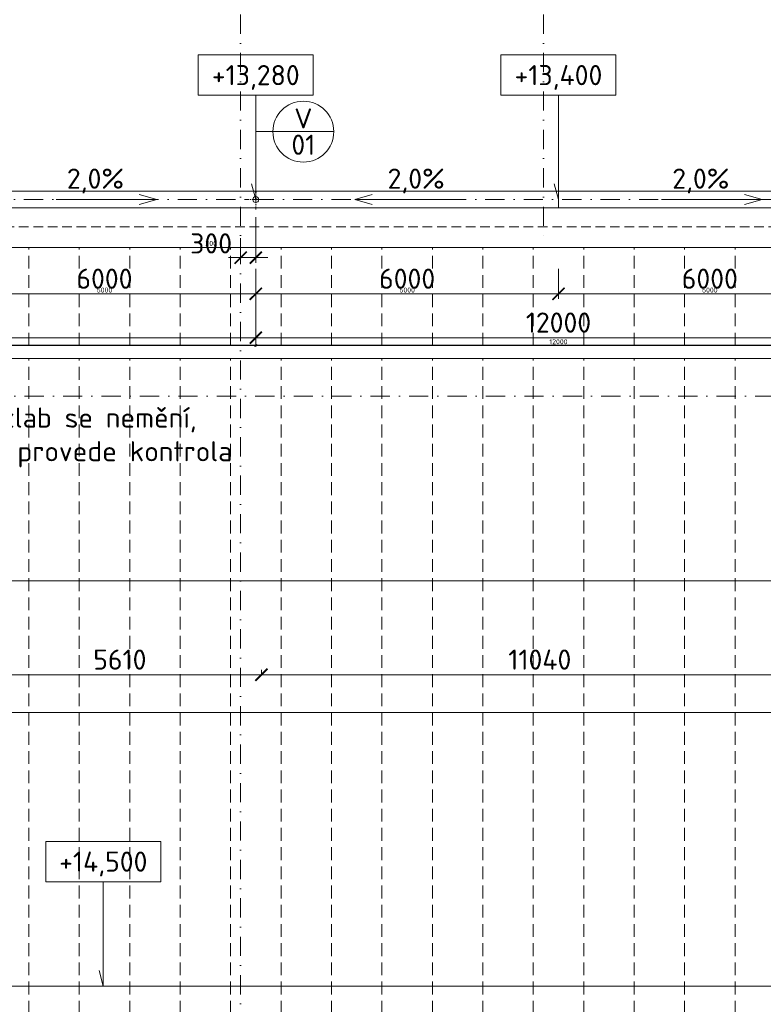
# Model space of a CAD drawing. Header units: millimetres. Extents: x -916886 to 3713765, y -2985421 to 1675785.
# Tile 132 of 256: x 86170 to 100910, y 161338 to 180867. Entities that reach past the tile are written whole.
import ezdxf
from ezdxf import colors
from ezdxf.entities.mleader import LeaderData, LeaderLine
from ezdxf.enums import TextEntityAlignment as Align
from ezdxf.math import Vec2, Vec3

# ---------------------------------------------------------------- set-up
doc = ezdxf.new("R2010")
doc.units = ezdxf.units.MM
for name, pattern in [('CENTERX2', [101.6, 63.5, -12.7, 12.7, -12.7]), ('DASHDOT', [25.4, 12.7, -6.35, 0, -6.35]), ('ČÁRKOVANÁ', [19.05, 12.7, -6.35])]:
    doc.linetypes.add(name, pattern=pattern)
doc.layers.get('Defpoints').update_dxf_attribs({"color": 8})
for name, color, linetype, lineweight in [('A99_N_kce-pohl', 1, 'Continuous', 9), ('A99_N_koty-200', 5, 'Continuous', 5), ('A99_N_koty-200 @ 200', 5, 'Continuous', 5), ('A99_N_koty-200 @ 50 (2)', 5, 'Continuous', 5), ('A99_N_koty-vysk', 160, 'Continuous', 9), ('A99_N_txt-popis-50 @ 200', 240, 'Continuous', 9), ('A99_N_znaceni 200', 5, 'Continuous', 5), ('A99_S_osy', 1, 'CENTERX2', 5)]:
    doc.layers.add(name, color=color, linetype=linetype, lineweight=lineweight)
doc.styles.add('A99_kota', font='isocpeur.ttf', dxfattribs={"height": 2})
doc.styles.add('A99_popis', font='isocpeur.ttf')
doc.styles.add('ad_popis 100', font='isocpeur.ttf', dxfattribs={"height": 200})
doc.dimstyles.new('A99_kota_200 new', dxfattribs={"dimscale": 200, "dimtxt": 2, "dimasz": 1.2, "dimexe": 0.5, "dimexo": 1.5, "dimgap": 0.5, "dimtad": 1, "dimdec": 0, "dimzin": 3, "dimdsep": 46, "dimtxsty": 'A99_kota', "dimblk": 'ARCHTICK', "dimcen": 2.5, "dimazin": 2, "dimtfac": 0.75, "dimtdec": 0, "dimtix": 1, "dimtmove": 2, "dimatfit": 0, "dimfxl": 0, "dimtolj": 1, "dimtzin": 0, "dimlwd": 5, "dimlwe": 5, "dimarcsym": 0})

# ---------------------------------------------------------------- blocks, each defined once
blk = doc.blocks.new('_ArchTick')
at = {"color": 0, "linetype": 'ByBlock', "const_width": 0.15}
blk.add_lwpolyline([(-0.5, -0.5), (0.5, 0.5)], dxfattribs=at)
blk = doc.blocks.new('*D3720')
at = {"layer": 'A99_N_koty-200', "color": 0, "linetype": 'Continuous', "lineweight": 5, "transparency": 16777216}
for p, q in [((90850, 176947.5), (90850, 176047.5)), ((90550, 176535), (90550, 176047.5)), ((90550, 176147.5), (90310, 176147.5)), ((90550, 176147.5), (90850, 176147.5)), ((90850, 176147.5), (91090, 176147.5))]:
    blk.add_line(p, q, dxfattribs=at)
at = {"layer": 'Defpoints', "color": 0, "linetype": 'Continuous', "lineweight": 0, "transparency": 16777216}
for p in [(90850, 177300), (90550, 176835), (90850, 176147.5)]:
    blk.add_point(p, dxfattribs=at)
at = {"layer": 'A99_N_koty-200', "color": 0, "linetype": 'Continuous', "lineweight": 5, "transparency": 16777216, "xscale": 240, "yscale": 240, "zscale": 240}
blk.add_blockref('_ArchTick', (90550, 176147.5), dxfattribs=at)
at = {"layer": 'A99_N_koty-200', "color": 0, "linetype": 'Continuous', "lineweight": 5, "transparency": 16777216, "xscale": 240, "yscale": 240, "zscale": 240, "rotation": 180}
blk.add_blockref('_ArchTick', (90850, 176147.5), dxfattribs=at)
at = {"layer": 'A99_N_koty-200', "color": 0, "linetype": 'Continuous', "transparency": 16777216, "insert": (89965, 176430), "char_height": 400, "attachment_point": 5, "style": 'A99_kota'}
blk.add_mtext('\\A1;300', dxfattribs=at)
blk = doc.blocks.new('*D3721')
at = {"layer": 'A99_N_koty-200', "color": 0, "linetype": 'Continuous', "lineweight": 5, "transparency": 16777216}
for p, q in [((90550, 176347.5), (90550, 176122.5)), ((90850, 176347.5), (90850, 176122.5)), ((90550, 176147.5), (90490, 176147.5)), ((90550, 176147.5), (90850, 176147.5)), ((90850, 176147.5), (90910, 176147.5))]:
    blk.add_line(p, q, dxfattribs=at)
at = {"layer": 'Defpoints', "color": 0, "linetype": 'Continuous', "lineweight": 0, "transparency": 16777216}
for p in [(90850, 177300), (90550, 176835), (90850, 176147.5)]:
    blk.add_point(p, dxfattribs=at)
at = {"layer": 'A99_N_koty-200', "color": 0, "linetype": 'Continuous', "lineweight": 5, "transparency": 16777216, "xscale": 60, "yscale": 60, "zscale": 60}
blk.add_blockref('_ArchTick', (90550, 176147.5), dxfattribs=at)
at = {"layer": 'A99_N_koty-200', "color": 0, "linetype": 'Continuous', "lineweight": 5, "transparency": 16777216, "xscale": 60, "yscale": 60, "zscale": 60, "rotation": 180}
blk.add_blockref('_ArchTick', (90850, 176147.5), dxfattribs=at)
at = {"layer": 'A99_N_koty-200', "color": 0, "linetype": 'Continuous', "transparency": 16777216, "insert": (89965, 176430), "char_height": 100, "attachment_point": 5, "style": 'A99_kota'}
blk.add_mtext('\\A1;300', dxfattribs=at)
blk = doc.blocks.new('*D3726')
at = {"layer": 'A99_N_koty-200', "color": 0, "linetype": 'Continuous', "lineweight": 5, "transparency": 16777216}
for p, q in [((78850, 175360), (78850, 174460)), ((90850, 175360), (90850, 174460)), ((78850, 174560), (90850, 174560))]:
    blk.add_line(p, q, dxfattribs=at)
at = {"layer": 'Defpoints', "color": 0, "linetype": 'Continuous', "lineweight": 0, "transparency": 16777216}
for p in [(78850, 177300), (90850, 176835), (90850, 174560)]:
    blk.add_point(p, dxfattribs=at)
at = {"layer": 'A99_N_koty-200', "color": 0, "linetype": 'Continuous', "lineweight": 5, "transparency": 16777216, "xscale": 240, "yscale": 240, "zscale": 240, "rotation": 180}
blk.add_blockref('_ArchTick', (78850, 174560), dxfattribs=at)
at = {"layer": 'A99_N_koty-200', "color": 0, "linetype": 'Continuous', "lineweight": 5, "transparency": 16777216, "xscale": 240, "yscale": 240, "zscale": 240}
blk.add_blockref('_ArchTick', (90850, 174560), dxfattribs=at)
at = {"layer": 'A99_N_koty-200', "color": 0, "linetype": 'Continuous', "transparency": 16777216, "insert": (84850, 174860), "char_height": 400, "attachment_point": 5, "style": 'A99_kota'}
blk.add_mtext('\\A1;12000', dxfattribs=at)
blk = doc.blocks.new('*D3727')
at = {"layer": 'A99_N_koty-200', "color": 0, "linetype": 'Continuous', "lineweight": 5, "transparency": 16777216}
for p, q in [((78850, 174605), (78850, 174380)), ((90850, 174605), (90850, 174380)), ((78850, 174405), (90850, 174405))]:
    blk.add_line(p, q, dxfattribs=at)
at = {"layer": 'Defpoints', "color": 0, "linetype": 'Continuous', "lineweight": 0, "transparency": 16777216}
for p in [(78850, 177300), (90850, 176835), (90850, 174405)]:
    blk.add_point(p, dxfattribs=at)
at = {"layer": 'A99_N_koty-200', "color": 0, "linetype": 'Continuous', "lineweight": 5, "transparency": 16777216, "xscale": 60, "yscale": 60, "zscale": 60, "rotation": 180}
blk.add_blockref('_ArchTick', (78850, 174405), dxfattribs=at)
at = {"layer": 'A99_N_koty-200', "color": 0, "linetype": 'Continuous', "lineweight": 5, "transparency": 16777216, "xscale": 60, "yscale": 60, "zscale": 60}
blk.add_blockref('_ArchTick', (90850, 174405), dxfattribs=at)
at = {"layer": 'A99_N_koty-200', "color": 0, "linetype": 'Continuous', "transparency": 16777216, "insert": (84850, 174480), "char_height": 100, "attachment_point": 5, "style": 'A99_kota'}
blk.add_mtext('\\A1;12000', dxfattribs=at)
blk = doc.blocks.new('*D3732')
at = {"layer": 'A99_N_koty-200', "color": 0, "linetype": 'Continuous', "lineweight": 5, "transparency": 16777216}
for p, q in [((84850, 175925), (84850, 175330)), ((90850, 175925), (90850, 175330)), ((90850, 175430), (84850, 175430))]:
    blk.add_line(p, q, dxfattribs=at)
at = {"layer": 'Defpoints', "color": 0, "linetype": 'Continuous', "lineweight": 0, "transparency": 16777216}
for p in [(84850, 176225), (90850, 176225), (84850, 175430)]:
    blk.add_point(p, dxfattribs=at)
at = {"layer": 'A99_N_koty-200', "color": 0, "linetype": 'Continuous', "lineweight": 5, "transparency": 16777216, "xscale": 240, "yscale": 240, "zscale": 240, "rotation": 180}
blk.add_blockref('_ArchTick', (84850, 175430), dxfattribs=at)
at = {"layer": 'A99_N_koty-200', "color": 0, "linetype": 'Continuous', "lineweight": 5, "transparency": 16777216, "xscale": 240, "yscale": 240, "zscale": 240}
blk.add_blockref('_ArchTick', (90850, 175430), dxfattribs=at)
at = {"layer": 'A99_N_koty-200', "color": 0, "linetype": 'Continuous', "transparency": 16777216, "insert": (87850, 175730), "char_height": 400, "attachment_point": 5, "style": 'A99_kota'}
blk.add_mtext('\\A1;6000', dxfattribs=at)
blk = doc.blocks.new('*D3733')
at = {"layer": 'A99_N_koty-200', "color": 0, "linetype": 'Continuous', "lineweight": 5, "transparency": 16777216}
for p, q in [((84850, 175630), (84850, 175405)), ((90850, 175630), (90850, 175405)), ((90850, 175430), (84850, 175430))]:
    blk.add_line(p, q, dxfattribs=at)
at = {"layer": 'Defpoints', "color": 0, "linetype": 'Continuous', "lineweight": 0, "transparency": 16777216}
for p in [(84850, 176225), (90850, 176225), (84850, 175430)]:
    blk.add_point(p, dxfattribs=at)
at = {"layer": 'A99_N_koty-200', "color": 0, "linetype": 'Continuous', "lineweight": 5, "transparency": 16777216, "xscale": 60, "yscale": 60, "zscale": 60, "rotation": 180}
blk.add_blockref('_ArchTick', (84850, 175430), dxfattribs=at)
at = {"layer": 'A99_N_koty-200', "color": 0, "linetype": 'Continuous', "lineweight": 5, "transparency": 16777216, "xscale": 60, "yscale": 60, "zscale": 60}
blk.add_blockref('_ArchTick', (90850, 175430), dxfattribs=at)
at = {"layer": 'A99_N_koty-200', "color": 0, "linetype": 'Continuous', "transparency": 16777216, "insert": (87850, 175505), "char_height": 100, "attachment_point": 5, "style": 'A99_kota'}
blk.add_mtext('\\A1;6000', dxfattribs=at)
blk = doc.blocks.new('*U62')
at = {"color": 0, "linetype": 'ByBlock'}
for p, q in [((5.7, -4), (5.7, -14.35)), ((5.7, -14.35), (5.286, -12.805))]:
    blk.add_line(p, q, dxfattribs=at)
blk.add_lwpolyline([(0, -4), (11.4, -4), (11.4, 0), (0, 0)], close=True, dxfattribs=at)
at = {"color": 0, "linetype": 'ByBlock', "style": 'A99_kota'}
for tag, p in [('VYSKA', (5.7, -2.241)), ('VYSKA_POPIS1', (5.7, -6.041)), ('VYSKA_POPIS2', (5.9, -9.541)), ('VYSKA_POPIS3', (5.9, -13.041))]:
    blk.add_attdef(tag, text='', height=2, dxfattribs=at).set_placement(p, align=Align.MIDDLE)
blk = doc.blocks.new('*D3783')
at = {"layer": 'A99_N_koty-200', "color": 0, "linetype": 'Continuous', "lineweight": 5, "transparency": 16777216}
for p, q in [((90850, 175360), (90850, 174460)), ((102850, 175360), (102850, 174460)), ((90850, 174560), (102850, 174560))]:
    blk.add_line(p, q, dxfattribs=at)
at = {"layer": 'Defpoints', "color": 0, "linetype": 'Continuous', "lineweight": 0, "transparency": 16777216}
for p in [(90850, 176835), (102850, 176835), (102850, 174560)]:
    blk.add_point(p, dxfattribs=at)
at = {"layer": 'A99_N_koty-200', "color": 0, "linetype": 'Continuous', "lineweight": 5, "transparency": 16777216, "xscale": 240, "yscale": 240, "zscale": 240, "rotation": 180}
blk.add_blockref('_ArchTick', (90850, 174560), dxfattribs=at)
at = {"layer": 'A99_N_koty-200', "color": 0, "linetype": 'Continuous', "lineweight": 5, "transparency": 16777216, "xscale": 240, "yscale": 240, "zscale": 240}
blk.add_blockref('_ArchTick', (102850, 174560), dxfattribs=at)
at = {"layer": 'A99_N_koty-200', "color": 0, "linetype": 'Continuous', "transparency": 16777216, "insert": (96850, 174860), "char_height": 400, "attachment_point": 5, "style": 'A99_kota'}
blk.add_mtext('\\A1;12000', dxfattribs=at)
blk = doc.blocks.new('*D3784')
at = {"layer": 'A99_N_koty-200', "color": 0, "linetype": 'Continuous', "lineweight": 5, "transparency": 16777216}
for p, q in [((90850, 174605), (90850, 174380)), ((102850, 174605), (102850, 174380)), ((90850, 174405), (102850, 174405))]:
    blk.add_line(p, q, dxfattribs=at)
at = {"layer": 'Defpoints', "color": 0, "linetype": 'Continuous', "lineweight": 0, "transparency": 16777216}
for p in [(90850, 176835), (102850, 176835), (102850, 174405)]:
    blk.add_point(p, dxfattribs=at)
at = {"layer": 'A99_N_koty-200', "color": 0, "linetype": 'Continuous', "lineweight": 5, "transparency": 16777216, "xscale": 60, "yscale": 60, "zscale": 60, "rotation": 180}
blk.add_blockref('_ArchTick', (90850, 174405), dxfattribs=at)
at = {"layer": 'A99_N_koty-200', "color": 0, "linetype": 'Continuous', "lineweight": 5, "transparency": 16777216, "xscale": 60, "yscale": 60, "zscale": 60}
blk.add_blockref('_ArchTick', (102850, 174405), dxfattribs=at)
at = {"layer": 'A99_N_koty-200', "color": 0, "linetype": 'Continuous', "transparency": 16777216, "insert": (96850, 174480), "char_height": 100, "attachment_point": 5, "style": 'A99_kota'}
blk.add_mtext('\\A1;12000', dxfattribs=at)
blk = doc.blocks.new('*D3786')
at = {"layer": 'A99_N_koty-200', "color": 0, "linetype": 'Continuous', "lineweight": 5, "transparency": 16777216}
for p, q in [((90850, 175925), (90850, 175330)), ((96850, 175925), (96850, 175330)), ((90850, 175430), (96850, 175430))]:
    blk.add_line(p, q, dxfattribs=at)
at = {"layer": 'Defpoints', "color": 0, "linetype": 'Continuous', "lineweight": 0, "transparency": 16777216}
for p in [(90850, 176225), (96850, 176225), (96850, 175430)]:
    blk.add_point(p, dxfattribs=at)
at = {"layer": 'A99_N_koty-200', "color": 0, "linetype": 'Continuous', "lineweight": 5, "transparency": 16777216, "xscale": 240, "yscale": 240, "zscale": 240, "rotation": 180}
blk.add_blockref('_ArchTick', (90850, 175430), dxfattribs=at)
at = {"layer": 'A99_N_koty-200', "color": 0, "linetype": 'Continuous', "lineweight": 5, "transparency": 16777216, "xscale": 240, "yscale": 240, "zscale": 240}
blk.add_blockref('_ArchTick', (96850, 175430), dxfattribs=at)
at = {"layer": 'A99_N_koty-200', "color": 0, "linetype": 'Continuous', "transparency": 16777216, "insert": (93850, 175730), "char_height": 400, "attachment_point": 5, "style": 'A99_kota'}
blk.add_mtext('\\A1;6000', dxfattribs=at)
blk = doc.blocks.new('*D3787')
at = {"layer": 'A99_N_koty-200', "color": 0, "linetype": 'Continuous', "lineweight": 5, "transparency": 16777216}
for p, q in [((90850, 175630), (90850, 175405)), ((96850, 175630), (96850, 175405)), ((90850, 175430), (96850, 175430))]:
    blk.add_line(p, q, dxfattribs=at)
at = {"layer": 'Defpoints', "color": 0, "linetype": 'Continuous', "lineweight": 0, "transparency": 16777216}
for p in [(90850, 176225), (96850, 176225), (96850, 175430)]:
    blk.add_point(p, dxfattribs=at)
at = {"layer": 'A99_N_koty-200', "color": 0, "linetype": 'Continuous', "lineweight": 5, "transparency": 16777216, "xscale": 60, "yscale": 60, "zscale": 60, "rotation": 180}
blk.add_blockref('_ArchTick', (90850, 175430), dxfattribs=at)
at = {"layer": 'A99_N_koty-200', "color": 0, "linetype": 'Continuous', "lineweight": 5, "transparency": 16777216, "xscale": 60, "yscale": 60, "zscale": 60}
blk.add_blockref('_ArchTick', (96850, 175430), dxfattribs=at)
at = {"layer": 'A99_N_koty-200', "color": 0, "linetype": 'Continuous', "transparency": 16777216, "insert": (93850, 175505), "char_height": 100, "attachment_point": 5, "style": 'A99_kota'}
blk.add_mtext('\\A1;6000', dxfattribs=at)
blk = doc.blocks.new('*D3789')
at = {"layer": 'A99_N_koty-200', "color": 0, "linetype": 'Continuous', "lineweight": 5, "transparency": 16777216}
for p, q in [((96850, 175925), (96850, 175330)), ((102850, 175925), (102850, 175330)), ((102850, 175430), (96850, 175430))]:
    blk.add_line(p, q, dxfattribs=at)
at = {"layer": 'Defpoints', "color": 0, "linetype": 'Continuous', "lineweight": 0, "transparency": 16777216}
for p in [(96850, 176225), (102850, 176225), (96850, 175430)]:
    blk.add_point(p, dxfattribs=at)
at = {"layer": 'A99_N_koty-200', "color": 0, "linetype": 'Continuous', "lineweight": 5, "transparency": 16777216, "xscale": 240, "yscale": 240, "zscale": 240, "rotation": 180}
blk.add_blockref('_ArchTick', (96850, 175430), dxfattribs=at)
at = {"layer": 'A99_N_koty-200', "color": 0, "linetype": 'Continuous', "lineweight": 5, "transparency": 16777216, "xscale": 240, "yscale": 240, "zscale": 240}
blk.add_blockref('_ArchTick', (102850, 175430), dxfattribs=at)
at = {"layer": 'A99_N_koty-200', "color": 0, "linetype": 'Continuous', "transparency": 16777216, "insert": (99850, 175730), "char_height": 400, "attachment_point": 5, "style": 'A99_kota'}
blk.add_mtext('\\A1;6000', dxfattribs=at)
blk = doc.blocks.new('*D3790')
at = {"layer": 'A99_N_koty-200', "color": 0, "linetype": 'Continuous', "lineweight": 5, "transparency": 16777216}
for p, q in [((96850, 175630), (96850, 175405)), ((102850, 175630), (102850, 175405)), ((102850, 175430), (96850, 175430))]:
    blk.add_line(p, q, dxfattribs=at)
at = {"layer": 'Defpoints', "color": 0, "linetype": 'Continuous', "lineweight": 0, "transparency": 16777216}
for p in [(96850, 176225), (102850, 176225), (96850, 175430)]:
    blk.add_point(p, dxfattribs=at)
at = {"layer": 'A99_N_koty-200', "color": 0, "linetype": 'Continuous', "lineweight": 5, "transparency": 16777216, "xscale": 60, "yscale": 60, "zscale": 60, "rotation": 180}
blk.add_blockref('_ArchTick', (96850, 175430), dxfattribs=at)
at = {"layer": 'A99_N_koty-200', "color": 0, "linetype": 'Continuous', "lineweight": 5, "transparency": 16777216, "xscale": 60, "yscale": 60, "zscale": 60}
blk.add_blockref('_ArchTick', (102850, 175430), dxfattribs=at)
at = {"layer": 'A99_N_koty-200', "color": 0, "linetype": 'Continuous', "transparency": 16777216, "insert": (99850, 175505), "char_height": 100, "attachment_point": 5, "style": 'A99_kota'}
blk.add_mtext('\\A1;6000', dxfattribs=at)
blk = doc.blocks.new('*D388')
at = {"layer": 'A99_N_koty-200', "color": 0, "linetype": 'Continuous', "lineweight": 5, "ltscale": 0.5, "transparency": 16777216}
for p, q in [((90960, 167875), (90960, 167975)), ((102000, 167875), (102000, 167975)), ((90960, 167875), (102000, 167875))]:
    blk.add_line(p, q, dxfattribs=at)
at = {"layer": 'Defpoints', "color": 0, "linetype": 'Continuous', "lineweight": 5, "ltscale": 0.5, "transparency": 16777216}
for p in [(90960, 167875), (102000, 167875), (102000, 167875)]:
    blk.add_point(p, dxfattribs=at)
at = {"layer": 'A99_N_koty-200', "color": 0, "linetype": 'Continuous', "lineweight": 5, "ltscale": 0.5, "transparency": 16777216, "xscale": 240, "yscale": 240, "zscale": 240, "rotation": 180}
blk.add_blockref('_ArchTick', (90960, 167875), dxfattribs=at)
at = {"layer": 'A99_N_koty-200', "color": 0, "linetype": 'Continuous', "lineweight": 5, "ltscale": 0.5, "transparency": 16777216, "xscale": 240, "yscale": 240, "zscale": 240}
blk.add_blockref('_ArchTick', (102000, 167875), dxfattribs=at)
at = {"layer": 'A99_N_koty-200', "color": 0, "linetype": 'Continuous', "lineweight": 5, "ltscale": 0.5, "transparency": 16777216, "insert": (96480, 168175), "char_height": 400, "attachment_point": 5, "style": 'A99_kota'}
blk.add_mtext('\\A1;11040', dxfattribs=at)
blk = doc.blocks.new('*D395')
at = {"layer": 'A99_N_koty-200', "color": 0, "linetype": 'Continuous', "lineweight": 5, "ltscale": 0.5, "transparency": 16777216}
for p, q in [((-650, 169735), (-650, 169835)), ((-650, 169735), (57610, 169735)), ((138350, 169735), (63090, 169735)), ((138350, 169735), (138350, 169635))]:
    blk.add_line(p, q, dxfattribs=at)
at = {"layer": 'Defpoints', "color": 0, "linetype": 'Continuous', "lineweight": 5, "ltscale": 0.5, "transparency": 16777216}
for p in [(138350, 169745), (138350, 169735), (-650, 169620)]:
    blk.add_point(p, dxfattribs=at)
at = {"layer": 'A99_N_koty-200', "color": 0, "linetype": 'Continuous', "lineweight": 5, "ltscale": 0.5, "transparency": 16777216, "xscale": 240, "yscale": 240, "zscale": 240, "rotation": 180}
blk.add_blockref('_ArchTick', (-650, 169735), dxfattribs=at)
at = {"layer": 'A99_N_koty-200', "color": 0, "linetype": 'Continuous', "lineweight": 5, "ltscale": 0.5, "transparency": 16777216, "xscale": 240, "yscale": 240, "zscale": 240}
blk.add_blockref('_ArchTick', (138350, 169735), dxfattribs=at)
at = {"layer": 'A99_N_koty-200', "color": 0, "linetype": 'Continuous', "lineweight": 5, "ltscale": 0.5, "transparency": 16777216, "insert": (60350, 170095), "char_height": 400, "attachment_point": 5, "style": 'A99_kota'}
blk.add_mtext('\\A1;139 panelů po 1000mm', dxfattribs=at)
blk = doc.blocks.new('*D396')
at = {"layer": 'A99_N_koty-200', "color": 0, "linetype": 'Continuous', "lineweight": 5, "ltscale": 0.5, "transparency": 16777216}
for p, q in [((85350, 167875), (85350, 167975)), ((90960, 167875), (90960, 167975)), ((85350, 167875), (90960, 167875))]:
    blk.add_line(p, q, dxfattribs=at)
at = {"layer": 'Defpoints', "color": 0, "linetype": 'Continuous', "lineweight": 5, "ltscale": 0.5, "transparency": 16777216}
for p in [(85350, 167875), (90960, 167875), (90960, 167875)]:
    blk.add_point(p, dxfattribs=at)
at = {"layer": 'A99_N_koty-200', "color": 0, "linetype": 'Continuous', "lineweight": 5, "ltscale": 0.5, "transparency": 16777216, "xscale": 240, "yscale": 240, "zscale": 240, "rotation": 180}
blk.add_blockref('_ArchTick', (85350, 167875), dxfattribs=at)
at = {"layer": 'A99_N_koty-200', "color": 0, "linetype": 'Continuous', "lineweight": 5, "ltscale": 0.5, "transparency": 16777216, "xscale": 240, "yscale": 240, "zscale": 240}
blk.add_blockref('_ArchTick', (90960, 167875), dxfattribs=at)
at = {"layer": 'A99_N_koty-200', "color": 0, "linetype": 'Continuous', "lineweight": 5, "ltscale": 0.5, "transparency": 16777216, "insert": (88155, 168175), "char_height": 400, "attachment_point": 5, "style": 'A99_kota'}
blk.add_mtext('\\A1;5610', dxfattribs=at)
blk = doc.blocks.new('*D406')
at = {"layer": 'A99_N_koty-200', "color": 0, "linetype": 'Continuous', "lineweight": 5, "ltscale": 0.5, "transparency": 16777216}
for p, q in [((56350, 167128), (56350, 167028)), ((56350, 167128), (78570, 167128)), ((103350, 167128), (80130, 167128)), ((103350, 167128), (103350, 167028))]:
    blk.add_line(p, q, dxfattribs=at)
at = {"layer": 'Defpoints', "color": 0, "linetype": 'Continuous', "lineweight": 5, "ltscale": 0.5, "transparency": 16777216}
for p in [(56350, 167128), (103350, 167128), (103350, 167128)]:
    blk.add_point(p, dxfattribs=at)
at = {"layer": 'A99_N_koty-200', "color": 0, "linetype": 'Continuous', "lineweight": 5, "ltscale": 0.5, "transparency": 16777216, "xscale": 240, "yscale": 240, "zscale": 240, "rotation": 180}
blk.add_blockref('_ArchTick', (56350, 167128), dxfattribs=at)
at = {"layer": 'A99_N_koty-200', "color": 0, "linetype": 'Continuous', "lineweight": 5, "ltscale": 0.5, "transparency": 16777216, "xscale": 240, "yscale": 240, "zscale": 240}
blk.add_blockref('_ArchTick', (103350, 167128), dxfattribs=at)
at = {"layer": 'A99_N_koty-200', "color": 0, "linetype": 'Continuous', "lineweight": 5, "ltscale": 0.5, "transparency": 16777216, "insert": (79350, 167387), "char_height": 400, "attachment_point": 5, "style": 'A99_kota'}
blk.add_mtext('\\A1;47000', dxfattribs=at)
blk = doc.blocks.new('*U20')
at = {"color": 0, "linetype": 'ByBlock'}
blk.add_line((-3.02, 0), (3.02, 0), dxfattribs=at)
blk.add_circle((0, 0), 3.02, dxfattribs=at)
at = {"color": 0, "linetype": 'ByBlock', "style": 'A99_popis'}
for tag, p in [('KATEGORIE', (0, 1.31)), ('PRVEK', (0, -1.298))]:
    blk.add_attdef(tag, text='', height=2, dxfattribs=at).set_placement(p, align=Align.MIDDLE_CENTER)
blk = doc.blocks.new('*U4924')
at = {"layer": 'A99_N_koty-200 @ 200', "linetype": 'Continuous'}
dim = blk.add_linear_dim(base=(90850, 176147.5), p1=(90550, 176835), p2=(90850, 177300), dimstyle='A99_kota_200 new', override={"dimscale": 200, "dimtix": 1, "dimtofl": 1, "dimtmove": 2, "dimatfit": 0}, dxfattribs=at)
dim.commit()
dim.dimension.update_dxf_attribs({"geometry": '*D3720', "text_midpoint": (89965, 176430), "dimtype": 128})
at = {"layer": 'A99_N_koty-200 @ 50 (2)', "linetype": 'Continuous'}
dim = blk.add_linear_dim(base=(90850, 176147.5), p1=(90550, 176835), p2=(90850, 177300), dimstyle='A99_kota_200 new', override={"dimscale": 50, "dimtix": 1, "dimtofl": 1, "dimtmove": 2, "dimatfit": 0}, dxfattribs=at)
dim.commit()
dim.dimension.update_dxf_attribs({"geometry": '*D3721', "text_midpoint": (89965, 176430), "dimtype": 128})
blk = doc.blocks.new('*U4926')
at = {"layer": 'A99_N_koty-200 @ 200', "linetype": 'Continuous'}
dim = blk.add_linear_dim(base=(90850, 174560), p1=(78850, 177300), p2=(90850, 176835), dimstyle='A99_kota_200 new', override={"dimscale": 200, "dimtix": 1, "dimtofl": 1, "dimtmove": 2, "dimatfit": 0}, dxfattribs=at)
dim.commit()
dim.dimension.update_dxf_attribs({"geometry": '*D3726', "text_midpoint": (84850, 174860)})
at = {"layer": 'A99_N_koty-200 @ 50 (2)', "linetype": 'Continuous'}
dim = blk.add_linear_dim(base=(90850, 174405), p1=(78850, 177300), p2=(90850, 176835), dimstyle='A99_kota_200 new', override={"dimscale": 50, "dimtix": 1, "dimtofl": 1, "dimtmove": 2, "dimatfit": 0}, dxfattribs=at)
dim.commit()
dim.dimension.update_dxf_attribs({"geometry": '*D3727', "text_midpoint": (84850, 174480)})
blk = doc.blocks.new('*U4928')
at = {"layer": 'A99_N_koty-200 @ 200', "linetype": 'Continuous'}
dim = blk.add_linear_dim(base=(84850, 175430), p1=(90850, 176225), p2=(84850, 176225), angle=180, dimstyle='A99_kota_200 new', override={"dimscale": 200, "dimtix": 1, "dimtofl": 1, "dimtmove": 2, "dimatfit": 0}, dxfattribs=at)
dim.commit()
dim.dimension.update_dxf_attribs({"geometry": '*D3732', "text_midpoint": (87850, 175730)})
at = {"layer": 'A99_N_koty-200 @ 50 (2)', "linetype": 'Continuous'}
dim = blk.add_linear_dim(base=(84850, 175430), p1=(90850, 176225), p2=(84850, 176225), angle=180, dimstyle='A99_kota_200 new', override={"dimscale": 50, "dimtix": 1, "dimtofl": 1, "dimtmove": 2, "dimatfit": 0}, dxfattribs=at)
dim.commit()
dim.dimension.update_dxf_attribs({"geometry": '*D3733', "text_midpoint": (87850, 175505)})
blk = doc.blocks.new('*U4945')
at = {"layer": 'A99_N_koty-200 @ 200', "linetype": 'Continuous'}
dim = blk.add_linear_dim(base=(102850, 174560), p1=(90850, 176835), p2=(102850, 176835), dimstyle='A99_kota_200 new', override={"dimscale": 200, "dimtix": 1, "dimtofl": 1, "dimtmove": 2, "dimatfit": 0}, dxfattribs=at)
dim.commit()
dim.dimension.update_dxf_attribs({"geometry": '*D3783', "text_midpoint": (96850, 174860)})
at = {"layer": 'A99_N_koty-200 @ 50 (2)', "linetype": 'Continuous'}
dim = blk.add_linear_dim(base=(102850, 174405), p1=(90850, 176835), p2=(102850, 176835), dimstyle='A99_kota_200 new', override={"dimscale": 50, "dimtix": 1, "dimtofl": 1, "dimtmove": 2, "dimatfit": 0}, dxfattribs=at)
dim.commit()
dim.dimension.update_dxf_attribs({"geometry": '*D3784', "text_midpoint": (96850, 174480)})
blk = doc.blocks.new('*U4946')
at = {"layer": 'A99_N_koty-200 @ 200', "linetype": 'Continuous'}
dim = blk.add_linear_dim(base=(96850, 175430), p1=(90850, 176225), p2=(96850, 176225), dimstyle='A99_kota_200 new', override={"dimscale": 200, "dimtix": 1, "dimtofl": 1, "dimtmove": 2, "dimatfit": 0}, dxfattribs=at)
dim.commit()
dim.dimension.update_dxf_attribs({"geometry": '*D3786', "text_midpoint": (93850, 175730)})
at = {"layer": 'A99_N_koty-200 @ 50 (2)', "linetype": 'Continuous'}
dim = blk.add_linear_dim(base=(96850, 175430), p1=(90850, 176225), p2=(96850, 176225), dimstyle='A99_kota_200 new', override={"dimscale": 50, "dimtix": 1, "dimtofl": 1, "dimtmove": 2, "dimatfit": 0}, dxfattribs=at)
dim.commit()
dim.dimension.update_dxf_attribs({"geometry": '*D3787', "text_midpoint": (93850, 175505)})
blk = doc.blocks.new('*U4947')
at = {"layer": 'A99_N_koty-200 @ 200', "linetype": 'Continuous'}
dim = blk.add_linear_dim(base=(96850, 175430), p1=(102850, 176225), p2=(96850, 176225), angle=180, dimstyle='A99_kota_200 new', override={"dimscale": 200, "dimtix": 1, "dimtofl": 1, "dimtmove": 2, "dimatfit": 0}, dxfattribs=at)
dim.commit()
dim.dimension.update_dxf_attribs({"geometry": '*D3789', "text_midpoint": (99850, 175730)})
at = {"layer": 'A99_N_koty-200 @ 50 (2)', "linetype": 'Continuous'}
dim = blk.add_linear_dim(base=(96850, 175430), p1=(102850, 176225), p2=(96850, 176225), angle=180, dimstyle='A99_kota_200 new', override={"dimscale": 50, "dimtix": 1, "dimtofl": 1, "dimtmove": 2, "dimatfit": 0}, dxfattribs=at)
dim.commit()
dim.dimension.update_dxf_attribs({"geometry": '*D3790', "text_midpoint": (99850, 175505)})

msp = doc.modelspace()

# ---------------------------------------------------------------- linework, layer by layer
at = {"layer": 'A99_N_kce-pohl', "linetype": 'ČÁRKOVANÁ', "lineweight": 9, "ltscale": 15}
msp.add_line((5860, 176760), (150690, 176760), dxfattribs=at)
at = {"layer": 'A99_N_kce-pohl', "linetype": 'Continuous', "ltscale": 25}
msp.add_lwpolyline([(150690, 177135), (150690, 177465), (6000, 177465), (6000, 177135)], close=True, dxfattribs=at)
at = {"layer": 'A99_N_kce-pohl', "linetype": 'DASHDOT', "lineweight": 5, "ltscale": 5}
for points in [[(90850, 177100), (90850, 177500)], [(90650, 177300), (91050, 177300)]]:
    msp.add_lwpolyline(points, dxfattribs=at)
at = {"layer": 'A99_N_kce-pohl', "linetype": 'Continuous', "ltscale": 25}
msp.add_lwpolyline([(96850, 177135), (96850, 177465)], dxfattribs=at)
at = {"layer": 'A99_N_kce-pohl', "linetype": 'Continuous', "lineweight": 9, "ltscale": 15}
msp.add_lwpolyline([(138875.5, 176350), (7180, 176350)], dxfattribs=at)
at = {"layer": 'A99_N_kce-pohl', "color": 30, "linetype": 'ČÁRKOVANÁ', "lineweight": 5, "ltscale": 20, "true_color": 0xff6e3d}
for points in [[(86350, 174405), (86350, 176350)], [(87350, 174405), (87350, 176350)], [(88350, 174405), (88350, 176350)], [(89350, 174405), (89350, 176350)], [(90350, 174405), (90350, 176350)], [(91350, 174405), (91350, 176350)], [(92350, 174405), (92350, 176350)], [(93350, 174405), (93350, 176350)], [(94350, 174405), (94350, 176350)], [(95350, 174405), (95350, 176350)], [(96350, 174405), (96350, 176350)], [(97350, 174405), (97350, 176350)], [(98350, 174405), (98350, 176350)], [(99350, 174405), (99350, 176350)], [(100350, 174405), (100350, 176350)], [(86350, 148960), (86350, 148960), (86350, 174145)], [(87350, 148960), (87350, 148960), (87350, 174145)], [(88350, 148960), (88350, 148960), (88350, 174145)], [(89350, 148960), (89350, 148960), (89350, 174145)], [(90350, 148960), (90350, 148960), (90350, 174145)], [(91350, 148960), (91350, 148960), (91350, 174145)], [(92350, 148960), (92350, 148960), (92350, 174145)], [(93350, 148960), (93350, 148960), (93350, 174145)], [(94350, 148960), (94350, 148960), (94350, 174145)], [(95350, 148960), (95350, 148960), (95350, 174145)], [(96350, 148960), (96350, 148960), (96350, 174145)], [(97350, 148960), (97350, 148960), (97350, 174145)], [(98350, 148960), (98350, 148960), (98350, 174145)], [(99350, 148960), (99350, 148960), (99350, 174145)], [(100350, 148960), (100350, 148960), (100350, 174145)]]:
    msp.add_lwpolyline(points, dxfattribs=at)
at = {"layer": 'A99_N_kce-pohl', "color": 1, "linetype": 'Continuous', "lineweight": 9, "ltscale": 25}
msp.add_lwpolyline([(138352.5, 174145), (138352.5, 174410), (7350, 174410), (7350, 174145)], close=True, dxfattribs=at)
msp.add_lwpolyline([(138875.5, 161700), (-650, 161700)], dxfattribs=at)
at = {"layer": 'A99_N_kce-pohl', "linetype": 'Continuous'}
msp.add_circle((90850, 177300), 60, dxfattribs=at)
at = {"layer": 'A99_N_koty-vysk'}
for points in [[(88890, 177300), (88540, 177400)], [(92810, 177300), (93160, 177400)], [(100890, 177300), (100540, 177400)], [(88890, 177300), (86890, 177300)], [(88890, 177300), (88540, 177200)], [(92810, 177300), (94810, 177300)], [(92810, 177300), (93160, 177200)], [(100890, 177300), (98890, 177300)], [(100890, 177300), (100540, 177200)]]:
    msp.add_lwpolyline(points, dxfattribs=at)
at = {"layer": 'A99_N_znaceni 200'}
msp.add_lwpolyline([(91188.5, 178646.5), (90850, 178646.5)], dxfattribs=at)
at = {"layer": 'A99_S_osy', "linetype": 'DASHDOT', "lineweight": 5, "ltscale": 30}
for points in [[(90550, 264800), (90550, 146890)], [(96550, 264800), (96550, 176462.5)], [(177325, 177300), (4375, 177300)], [(152950, 173400), (-2660, 173400)]]:
    msp.add_lwpolyline(points, dxfattribs=at)

# ---------------------------------------------------------------- block references
at = {"layer": 'A99_N_koty-200', "color": 4, "linetype": 'Continuous', "lineweight": 0}
for name in ['*U4926', '*U4924', '*U4945', '*U4928', '*U4946', '*U4947']:
    msp.add_blockref(name, (0, 0), dxfattribs=at)
at = {"layer": 'A99_N_koty-vysk', "xscale": 200, "yscale": 200, "zscale": 200}
for p, values in [((89710, 180170), {'VYSKA': '+13,280'}), ((95710, 180170), {'VYSKA': '+13,400'}), ((86687.5, 164570), {'VYSKA': '+14,500'})]:
    msp.add_blockref('*U62', p, dxfattribs=at).add_auto_attribs(values)
at = {"layer": 'A99_N_znaceni 200', "xscale": 200, "yscale": 200, "zscale": 200}
msp.add_blockref('*U20', (91792.5, 178646.5), dxfattribs=at).add_auto_attribs({'KATEGORIE': 'V', 'PRVEK': '01'})

# ---------------------------------------------------------------- texts
at = {"layer": 'A99_N_koty-vysk', "char_height": 400, "style": 'ad_popis 100'}
for insert, attachment_point in [((88237, 177915), 3), ((93463, 177915), 1), ((100237, 177915), 3)]:
    msp.add_mtext_dynamic_manual_height_columns('2,0%', width=673.852, gutter_width=2000, heights=[0], dxfattribs=dict(at, insert=insert, attachment_point=attachment_point))

# ---------------------------------------------------------------- dimensions: what is measured, and where the dimension line sits
at = {"layer": 'A99_N_koty-200 @ 200', "linetype": 'Continuous', "lineweight": 5, "ltscale": 0.5}
dim = msp.add_linear_dim(base=(138350, 169735), p1=(-650, 169620), p2=(138350, 169745), text='139 panelů po 1000mm', dimstyle='A99_kota_200 new', override={"dimscale": 200, "dimtix": 0, "dimtofl": 1, "dimtmove": 2, "dimatfit": 0}, dxfattribs=at)
dim.commit()
dim.dimension.update_dxf_attribs({"geometry": '*D395', "text_midpoint": (60350, 170095), "dimtype": 128})
for base, p1, p2, picture, middle in [((90960, 167875), (85350, 167875), (90960, 167875), '*D396', (88155, 168175)), ((102000, 167875), (90960, 167875), (102000, 167875), '*D388', (96480, 168175))]:
    dim = msp.add_linear_dim(base=base, p1=p1, p2=p2, dimstyle='A99_kota_200 new', override={"dimscale": 200, "dimtix": 0, "dimtofl": 1, "dimtmove": 2, "dimatfit": 0}, dxfattribs=at)
    dim.commit()
    dim.dimension.update_dxf_attribs({"geometry": picture, "text_midpoint": middle})
dim = msp.add_linear_dim(base=(103350, 167127.5), p1=(56350, 167127.5), p2=(103350, 167127.5), dimstyle='A99_kota_200 new', override={"dimscale": 200, "dimtix": 0, "dimtofl": 1, "dimtmove": 2, "dimatfit": 0}, dxfattribs=at)
dim.commit()
dim.dimension.update_dxf_attribs({"geometry": '*D406', "text_midpoint": (79350, 167387.5), "dimtype": 128})

# ---------------------------------------------------------------- leaders
at = {"layer": 'A99_N_txt-popis-50 @ 200', "lineweight": 9}
ml = msp.add_multileader_mtext('Standard', dxfattribs=at)
ml.set_content('\\A1;{\\C256;odvodňovací žlab se nemění,\\Pna stavbě se provede kontrola}', color=1, style='A99_popis')
ml.set_leader_properties(color=256, linetype='ByLayer', lineweight=-1)
ml.build(insert=Vec2(0, 0))
ml.multileader.update_dxf_attribs({"dogleg_length": 200, "arrow_head_size": 300, "scale": 200})
ctx = ml.context
ctx.base_point, ctx.scale, ctx.char_height, ctx.arrow_head_size, ctx.landing_gap_size, ctx.plane_origin = Vec3(26627.5, 172915), 200, 400, 300, 1000, Vec3(26075, 165489.2)
notes = []
notes.append((ctx, [(0, (1, 1, 0), (25827.5, 172915), (1, 0), 800, [(0, [(25830, 174410)], 0, [])])]))
ctx.mtext.insert, ctx.mtext.width, ctx.mtext.defined_height, ctx.mtext.flow_direction = Vec3(27627.5, 173175), 7914.793, 1247.5, 5
ml = msp.add_multileader_mtext('Standard', dxfattribs=at)
ml.set_content('\\A1;{\\C256;odvodňovací žlab se nemění,\\Pna stavbě se provede kontrola}', color=1, style='A99_popis')
ml.set_leader_properties(color=256, linetype='ByLayer', lineweight=-1)
ml.build(insert=Vec2(0, 0))
ml.multileader.update_dxf_attribs({"dogleg_length": 200, "arrow_head_size": 300, "scale": 200})
ctx = ml.context
ctx.base_point, ctx.scale, ctx.char_height, ctx.arrow_head_size, ctx.landing_gap_size, ctx.plane_origin = Vec3(81607.5, 172915), 200, 400, 300, 1000, Vec3(81055, 165489.2)
notes.append((ctx, [(0, (1, 1, 0), (80807.5, 172915), (1, 0), 800, [(0, [(80810, 174410)], 0, [])])]))
ctx.mtext.insert, ctx.mtext.width, ctx.mtext.defined_height, ctx.mtext.flow_direction = Vec3(82607.5, 173175), 7914.793, 1247.5, 5
ml = msp.add_multileader_mtext('Standard', dxfattribs=at)
ml.set_content('\\A1;{\\C256;požární pás\\P(panely z minerální vlny)}', color=1, style='A99_popis')
ml.set_leader_properties(color=256, linetype='ByLayer', lineweight=-1)
ml.build(insert=Vec2(0, 0))
ml.multileader.update_dxf_attribs({"dogleg_length": 200, "arrow_head_size": 300, "scale": 200})
ctx = ml.context
ctx.base_point, ctx.scale, ctx.char_height, ctx.arrow_head_size, ctx.landing_gap_size, ctx.plane_origin = Vec3(58580, 172914.2), 200, 400, 300, 1000, Vec3(57880, 164819.2)
notes.append((ctx, [(0, (1, 1, 0), (57780, 172914.2), (1, 0), 800, [(0, [(55709.2, 172914.2)], 0, [])])]))
ctx.mtext.insert, ctx.mtext.width, ctx.mtext.defined_height, ctx.mtext.flow_direction = Vec3(59580, 173174.2), 6001.817, 1247.5, 5
for ctx, leaders in notes:
    for number, flags, end, landing, length, lines in leaders:
        leader = LeaderData()
        leader.index, (leader.has_last_leader_line, leader.has_dogleg_vector, leader.attachment_direction) = number, flags
        leader.last_leader_point, leader.dogleg_vector, leader.dogleg_length = Vec3(end), Vec3(landing), length
        for number, points, colour, breaks in lines:
            line = LeaderLine()
            line.index, line.vertices, line.color, line.breaks = number, Vec3.list(points), colors.encode_raw_color(colour), breaks
            leader.lines.append(line)
        ctx.leaders.append(leader)

doc.saveas('drawing.dxf')
